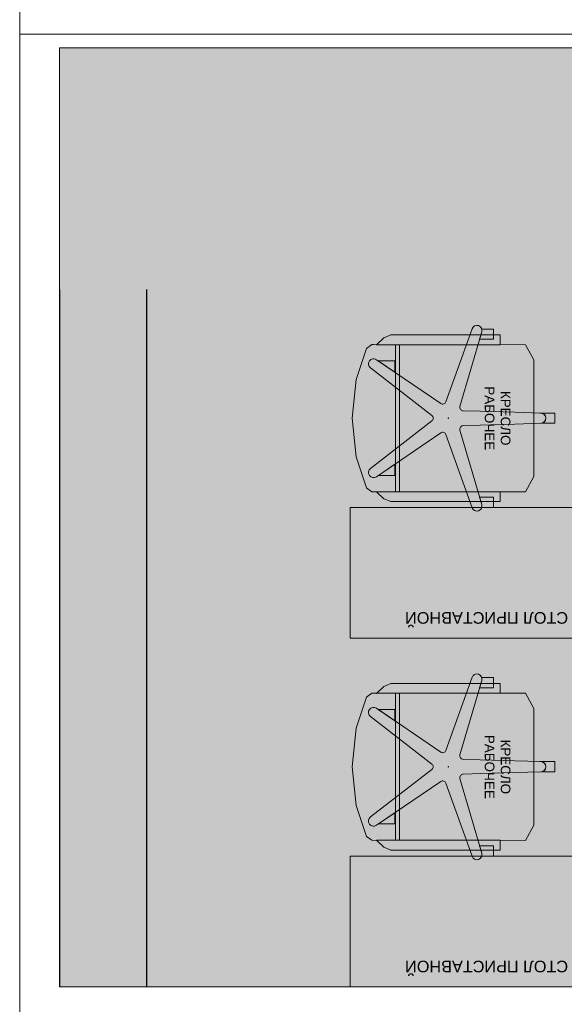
# Model space of a CAD drawing. Header units: millimetres. Extents: x -714384 to 30604203, y -92609 to 65084.
# Tile 34 of 256: x -74505 to -72631, y -44065 to -40675. Entities that reach past the tile are written whole.
import ezdxf

# ---------------------------------------------------------------- set-up
doc = ezdxf.new("R2010")
doc.units = ezdxf.units.MM
doc.layers.get('0').update_dxf_attribs({"lineweight": 0})
doc.layers.get('Defpoints').update_dxf_attribs({"color": 30})
doc.layers.add('00_АР_Подложка', color=7, linetype='Continuous', lineweight=0, true_color=0x9b9292)
doc.layers.add('06_АР_Мебель', color=4, linetype='Continuous', lineweight=9)
doc.layers.add('21_АР_Штриховка', color=47, linetype='Continuous', lineweight=5)
doc.styles.add('HVAC_AEP', font='arial.ttf')
doc.styles.get("Standard").update_dxf_attribs({"font": 'arial.ttf'})

# ---------------------------------------------------------------- blocks, each defined once
blk = doc.blocks.new('*T195')
at = {"color": 0, "linetype": 'ByBlock', "lineweight": -2, "transparency": 16777216}
for p, q in [((0, 0), (8500, 0)), ((0, 0), (0, -27939.3)), ((8500, 0), (8500, -27939.3)), ((0, -469.7), (8500, -469.7)), ((4500, -469.7), (4500, -27939.3)), ((0, -4969.7), (8500, -4969.7)), ((0, -9469.7), (8500, -9469.7)), ((0, -13269.7), (8500, -13269.7)), ((0, -16669.7), (8500, -16669.7)), ((0, -20469.7), (8500, -20469.7)), ((0, -24269.7), (8500, -24269.7)), ((0, -26370.4), (8500, -26370.4)), ((0, -27939.3), (8500, -27939.3))]:
    blk.add_line(p, q, dxfattribs=at)
at = {"color": 0, "lineweight": 15, "transparency": 16777216, "style": 'HVAC_AEP'}
for s, insert, char_height, width, attachment_point in [('{\\H0.83333x;\\C256;Готовые блоки (Барьеры, АРМ, Почтальоны)}', (4250, -234.8), 300, 8497, 5), ('{\\fCalibri|b0|i0|c204|p34;\\C256;Группа блоков 1200\\P\\PПо невозможности разместить стандартный барьер для приёма посылок, применить откидную столешницу для МГН}', (4550, -2719.7), 250, 3900, 4), ('{\\fCalibri|b0|i0|c204|p34;\\C256;Группа блоков 1400\\P\\PПо невозможности разместить стандартный барьер для приёма посылок, применить откидную столешницу для МГН}', (4550, -7219.7), 250, 3900, 4), ('{\\fCalibri|b0|i0|c204|p34;\\C256;Группа блоков \\P\\PПочта банк 1400}', (4550, -11369.7), 250, 3900, 4), ('{\\fCalibri|b0|i0|c204|p34;\\C256;Группа блоков \\P\\PПочта банк 1200}', (4550, -14969.7), 250, 3900, 4), ('{\\C256;ГРУППА МЕБЕЛИ ЦСУ (ЦЕНТР СОЦИАЛЬНЫХ УСЛУГ)\\P\\PЕсли не помещается в кабинете можно установить в клиентском зале }', (4550, -18569.7), 250, 3900, 4), ('{\\C256;ГРУППА МЕБЕЛИ ЦСУ (ЦЕНТР СОЦИАЛЬНЫХ УСЛУГ)\\P\\P\\fCalibri|b0|i0|c204|p34;Если нет места на стол 1400 ставим выноску на стол МГН 1200}', (4550, -22369.7), 250, 3900, 4), ('Группа блоков АРМ\\P^JНАЧ.ОПС^JСортировщик', (4550, -25320), 250, 3900, 4), ('{\\fCalibri|b0|i0|c204|p34;\\C256;Группа блоков \\P\\PПочтальоны}', (4550, -27154.9), 250, 3900, 4)]:
    blk.add_mtext(s, dxfattribs=dict(at, insert=insert, char_height=char_height, width=width, attachment_point=attachment_point))
blk = doc.blocks.new('Стол приставной')
at = {"layer": '00_АР_Подложка'}
for p, q in [((0, 0), (800, 0)), ((0, -450), (0, 0)), ((800, 0), (800, -450)), ((800, -450), (0, -450))]:
    blk.add_line(p, q, dxfattribs=at)
at = {"layer": '06_АР_Мебель'}
for p, q in [((0, 0), (800, 0)), ((0, -450), (0, 0)), ((800, 0), (800, -450)), ((800, -450), (0, -450))]:
    blk.add_line(p, q, dxfattribs=at)
at = {"flags": 1}
for tag, p in [('КОД_ОБОРУДОВАНИЯ', (421.6, 85)), ('ДОП_ИНФОРМАЦИЯ', (421.6, 32.8)), ('ДОГОВОР', (1036.9, -43.5))]:
    blk.add_attdef(tag, p, '', height=25, dxfattribs=at)
at = {"layer": '06_АР_Мебель', "insert": (50, -50), "char_height": 40, "attachment_point": 1}
blk.add_mtext_dynamic_manual_height_columns('{\\C7;СТОЛ ПРИСТАВНОЙ}', width=700, gutter_width=12.5, heights=[0], dxfattribs=at)
blk = doc.blocks.new('Кресло рабочее')
at = {"layer": '00_АР_Подложка'}
for p, q in [((17.6, 0), (-17.6, 0)), ((-17.6, 0), (-17.6, -51.8)), ((17.6, -46.4), (17.6, 0)), ((-17.5, -48.3), (-20.1, -137.3)), ((-17.6, -51.8), (-17.5, -48.3)), ((20.3, -137.3), (17.7, -48.3)), ((-252.8, -101.5), (-253, -623.3)), ((-200.6, -72.3), (-252.8, -101.5)), ((201.2, -72.3), (-200.6, -72.3)), ((253.4, -101.5), (201.2, -72.3)), ((253.2, -630.2), (253.4, -101.5)), ((-23.6, -257.3), (-20.1, -137.3)), ((20.3, -137.3), (23.8, -257.3)), ((-252.8, -188.4), (-286.8, -188.4)), ((-286.8, -188.4), (-286.8, -564.2)), ((-252.7, -613.8), (-252.8, -188.4)), ((253.3, -188.4), (253.2, -613.8)), ((287.4, -188.4), (253.3, -188.4)), ((287.4, -564.2), (287.4, -188.4)), ((-286.8, -211.3), (-306.7, -211.3)), ((-306.7, -211.3), (-306.7, -251.4)), ((-271.9, -211.3), (-286.8, -211.3)), ((-271.9, -258.8), (-271.9, -211.3)), ((287.4, -211.3), (272.5, -211.3)), ((272.5, -211.3), (272.5, -258.8)), ((307.3, -211.3), (287.4, -211.3)), ((307.3, -251.4), (307.3, -211.3)), ((-296.9, -251.5), (-271.9, -258.8)), ((-40.6, -326.7), (-296.9, -251.5)), ((-23.6, -257.3), (-25.3, -315.5)), ((25.5, -315.5), (23.8, -257.3)), ((297.4, -251.5), (40.8, -326.7)), ((272.5, -258.8), (297.4, -251.5)), ((-307.8, -285), (-307.8, -285)), ((-307.8, -285), (-56.3, -375)), ((56.5, -375), (308.3, -285)), ((-50.4, -392.9), (-201.2, -613.8)), ((201.5, -613.8), (50.7, -392.9)), ((-172.7, -634.5), (-9.3, -422.8)), ((9.6, -422.8), (173, -634.5)), ((253.4, -534.1), (-252.8, -534.1)), ((-286.8, -564.2), (-276.7, -588.5)), ((-252.8, -548.4), (253.4, -548.4)), ((-197.5, -608.3), (-158.2, -550.8)), ((-158.2, -550.8), (-197.5, -550.8)), ((-197.5, -550.8), (-197.5, -608.3)), ((197, -550.8), (158.5, -550.8)), ((158.5, -550.8), (197, -607.2)), ((197, -607.2), (197, -550.8)), ((277.2, -588.5), (287.4, -564.2)), ((-276.7, -588.5), (-252.7, -613.8)), ((253.2, -613.8), (277.2, -588.5)), ((-253, -623.3), (-253, -630.2)), ((-253, -630.2), (-239.6, -648.3)), ((239.8, -648.3), (253.2, -630.2)), ((-239.6, -648.3), (-133, -683.5)), ((133.3, -683.5), (239.8, -648.3)), ((-133, -683.5), (0.1, -697.6)), ((0.1, -697.6), (133.3, -683.5))]:
    blk.add_line(p, q, dxfattribs=at)
blk.add_circle((0.1, -366.6), 1, dxfattribs=at)
for centre, radius, start, end in [((0.1, -48.8), 17.6, 7.6113, 178.3319), ((0.1, -48.8), 17.6, 1.6681, 178.3319), ((-301.8, -268.4), 17.6, 73.65, 250.3318), ((-301.8, -268.4), 17.6, 73.6499, 106.1566), ((302.4, -268.4), 17.6, 73.8435, 106.3319), ((302.4, -268.4), 17.6, 289.6681, 106.3319), ((-37.2, -315.2), 11.9, 253.6499, 358.3319), ((37.5, -315.2), 11.9, 181.6681, 286.3319), ((-60.3, -386.2), 11.9, 325.6681, 70.3101), ((60.5, -386.2), 11.9, 109.6681, 214.3319), ((0.1, -430.1), 11.9, 37.6681, 142.3319), ((-186.7, -623.7), 17.6, 145.6681, 322.3319), ((186.9, -623.7), 17.6, 217.6681, 34.3319)]:
    blk.add_arc(centre, radius, start, end, dxfattribs=at)
blk.add_point((0.1, -366.6), dxfattribs=at)
at = {"layer": '06_АР_Мебель'}
for p, q in [((17.6, 0), (-17.6, 0)), ((-17.6, 0), (-17.6, -51.8)), ((17.6, -46.4), (17.6, 0)), ((-17.5, -48.3), (-20.1, -137.3)), ((-17.6, -51.8), (-17.5, -48.3)), ((20.3, -137.3), (17.7, -48.3)), ((-252.8, -101.5), (-253, -623.3)), ((-200.6, -72.3), (-252.8, -101.5)), ((201.2, -72.3), (-200.6, -72.3)), ((253.4, -101.5), (201.2, -72.3)), ((253.2, -630.2), (253.4, -101.5)), ((-23.6, -257.3), (-20.1, -137.3)), ((20.3, -137.3), (23.8, -257.3)), ((-252.8, -188.4), (-286.8, -188.4)), ((-286.8, -188.4), (-286.8, -564.2)), ((-252.7, -613.8), (-252.8, -188.4)), ((253.3, -188.4), (253.2, -613.8)), ((287.4, -188.4), (253.3, -188.4)), ((287.4, -564.2), (287.4, -188.4)), ((-286.8, -211.3), (-306.7, -211.3)), ((-306.7, -211.3), (-306.7, -251.4)), ((-271.9, -211.3), (-286.8, -211.3)), ((-271.9, -258.8), (-271.9, -211.3)), ((287.4, -211.3), (272.5, -211.3)), ((272.5, -211.3), (272.5, -258.8)), ((307.3, -211.3), (287.4, -211.3)), ((307.3, -251.4), (307.3, -211.3)), ((-296.9, -251.5), (-271.9, -258.8)), ((-40.6, -326.7), (-296.9, -251.5)), ((-23.6, -257.3), (-25.3, -315.5)), ((25.5, -315.5), (23.8, -257.3)), ((297.4, -251.5), (40.8, -326.7)), ((272.5, -258.8), (297.4, -251.5)), ((-307.8, -285), (-307.8, -285)), ((-307.8, -285), (-56.3, -375)), ((56.5, -375), (308.3, -285)), ((-50.4, -392.9), (-201.2, -613.8)), ((201.5, -613.8), (50.7, -392.9)), ((-172.7, -634.5), (-9.3, -422.8)), ((9.6, -422.8), (173, -634.5)), ((253.4, -534.1), (-252.8, -534.1)), ((-286.8, -564.2), (-276.7, -588.5)), ((-252.8, -548.4), (253.4, -548.4)), ((-197.5, -608.3), (-158.2, -550.8)), ((-158.2, -550.8), (-197.5, -550.8)), ((-197.5, -550.8), (-197.5, -608.3)), ((197, -550.8), (158.5, -550.8)), ((158.5, -550.8), (197, -607.2)), ((197, -607.2), (197, -550.8)), ((277.2, -588.5), (287.4, -564.2)), ((-276.7, -588.5), (-252.7, -613.8)), ((253.2, -613.8), (277.2, -588.5)), ((-253, -623.3), (-253, -630.2)), ((-253, -630.2), (-239.6, -648.3)), ((239.8, -648.3), (253.2, -630.2)), ((-239.6, -648.3), (-133, -683.5)), ((133.3, -683.5), (239.8, -648.3)), ((-133, -683.5), (0.1, -697.6)), ((0.1, -697.6), (133.3, -683.5))]:
    blk.add_line(p, q, dxfattribs=at)
blk.add_circle((0.1, -366.6), 1, dxfattribs=at)
for centre, radius, start, end in [((0.1, -48.8), 17.6, 7.6113, 178.3319), ((0.1, -48.8), 17.6, 1.6681, 178.3319), ((-301.8, -268.4), 17.6, 73.65, 250.3318), ((-301.8, -268.4), 17.6, 73.6499, 106.1566), ((302.4, -268.4), 17.6, 73.8435, 106.3319), ((302.4, -268.4), 17.6, 289.6681, 106.3319), ((-37.2, -315.2), 11.9, 253.6499, 358.3319), ((37.5, -315.2), 11.9, 181.6681, 286.3319), ((-60.3, -386.2), 11.9, 325.6681, 70.3101), ((60.5, -386.2), 11.9, 109.6681, 214.3319), ((0.1, -430.1), 11.9, 37.6681, 142.3319), ((-186.7, -623.7), 17.6, 145.6681, 322.3319), ((186.9, -623.7), 17.6, 217.6681, 34.3319)]:
    blk.add_arc(centre, radius, start, end, dxfattribs=at)
blk.add_point((0.1, -366.6), dxfattribs=at)
at = {"flags": 1}
for tag, p in [('КОД_ОБОРУДОВАНИЯ', (56.2, 11.7)), ('ДОП_ИНФОРМАЦИЯ', (56.2, -40.5)), ('ДОГОВОР', (291.3, -99.7))]:
    blk.add_attdef(tag, p, '', height=25, dxfattribs=at)
at = {"layer": '06_АР_Мебель', "insert": (0.3, -197.3), "char_height": 33, "attachment_point": 5}
blk.add_mtext_dynamic_manual_height_columns('{\\C7;КРЕСЛО РАБОЧЕЕ}', width=250, gutter_width=12.5, heights=[0], dxfattribs=at)
blk = doc.blocks.new('*U1373')
at = {"layer": 'Defpoints', "color": 251}
for p, q in [((1200, 2700), (0, 2700)), ((1200, 2400), (0, 2400))]:
    blk.add_line(p, q, dxfattribs=at)
at = {"lineweight": 0, "rotation": 90}
blk.add_blockref('Стол приставной', (0, 900), dxfattribs=at)
at = {"rotation": 180}
blk.add_blockref('Кресло рабочее', (757.6, 995.5), dxfattribs=at)
blk = doc.blocks.new('*U1372')
at = {"layer": 'Defpoints', "color": 251}
for p, q in [((1200, 2700), (0, 2700)), ((1200, 2400), (0, 2400))]:
    blk.add_line(p, q, dxfattribs=at)
at = {"lineweight": 0, "rotation": 90}
blk.add_blockref('Стол приставной', (0, 900), dxfattribs=at)
at = {"rotation": 180}
blk.add_blockref('Кресло рабочее', (757.6, 995.5), dxfattribs=at)

msp = doc.modelspace()

# ---------------------------------------------------------------- hatches: boundary and pattern name
at = {"layer": '21_АР_Штриховка', "lineweight": 0, "true_color": 0xbf720d}
h = msp.add_hatch(color=32, dxfattribs=at)
h.dxf.hatch_style = 1
h.paths.add_polyline_path([(-71668, -40772.4), (-74368, -40772.4), (-74368, -44004.4), (-71668, -44004.4)])

# ---------------------------------------------------------------- linework, layer by layer
at = {"layer": '21_АР_Штриховка'}
msp.add_lwpolyline([(-71668, -40772.4), (-74368, -40772.4), (-74368, -44004.4), (-71668, -44004.4)], close=True, dxfattribs=at)

# ---------------------------------------------------------------- block references
msp.add_blockref('*T195', (-74504.5, -27455.1))
at = {"rotation": 90}
for name, p in [('*U1373', (-71668, -42804.4)), ('*U1372', (-71668, -44004.4))]:
    msp.add_blockref(name, p, dxfattribs=at)

doc.saveas('drawing.dxf')
